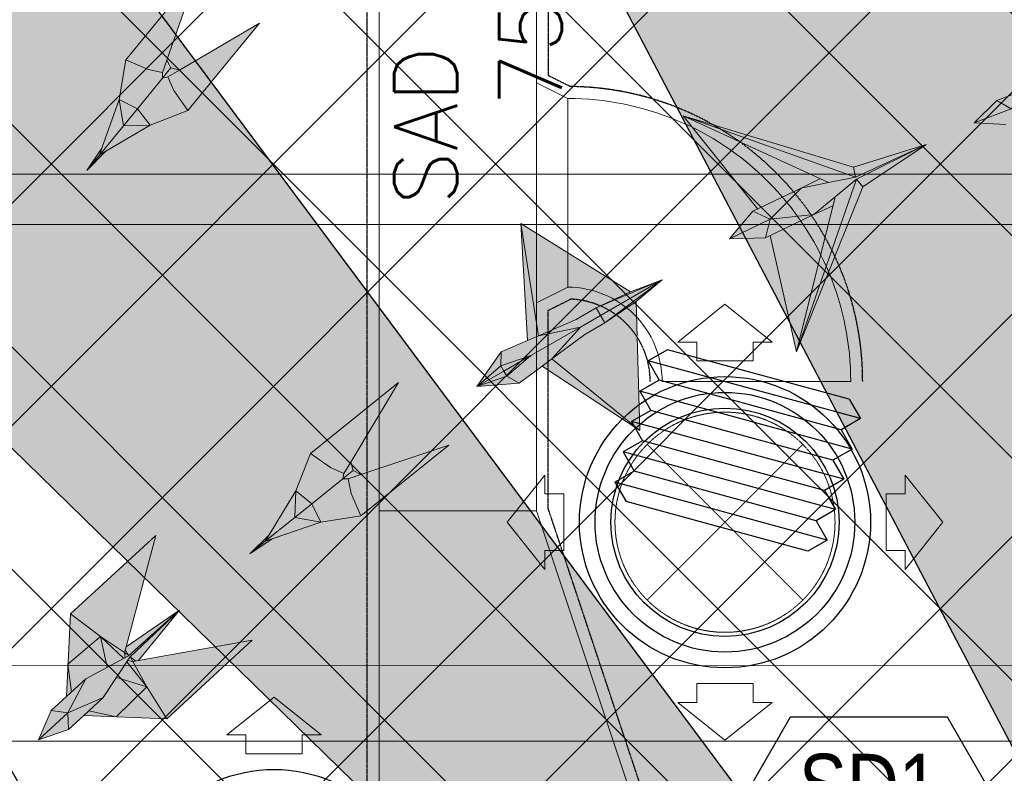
# Model space of a CAD drawing. Header units: millimetres. Extents: x -1435 to 74790, y -2508 to 13830.
# Tile 31 of 95: x 8259 to 9825, y 9108 to 10306. Entities that reach past the tile are written whole.
import ezdxf
from ezdxf.enums import TextEntityAlignment as Align

# ---------------------------------------------------------------- set-up
doc = ezdxf.new("R2010")
doc.units = ezdxf.units.MM
doc.linetypes.add('DASHED', pattern=[0.75, 0.5, -0.25])
doc.linetypes.add('HIDDEN', pattern=[0.375, 0.25, -0.125])
for name, color, linetype, lineweight, true_color in [('A-CEILING-01', 7, 'Continuous', 5, 0xd56ca8), ('A-CEILING-08', 7, 'Continuous', 5, 0xd56ca8), ('ACMV-SA-DUCT', 200, 'Continuous', 20, 0xbf00ff), ('ACMV-SA-FLOW-ARROW', 200, 'Continuous', 20, 0xbf00ff), ('M-MEP-ELLG-LIGHT', 5, 'Continuous', 15, 0x0000ff)]:
    doc.layers.add(name, color=color, linetype=linetype, lineweight=lineweight, true_color=true_color)
for name, color, linetype in [('A-CELING ELEMENT', 1, 'Continuous'), ('ACMV-SA-DUCT-TEXT', 7, 'Continuous'), ('Legend', 7, 'Continuous')]:
    doc.layers.add(name, color=color, linetype=linetype)
doc.layers.add('A-LIGHT', color=1, linetype='Continuous', lineweight=5)
doc.layers.add('S-BEAM', color=12, linetype='Continuous', lineweight=9)
for name, color, linetype, true_color in [('ACMV-DUCT-THERMAL-INT-INS', 9, 'DASHED', 0x808080), ('ACMV-FLEX DUCT', 9, 'Continuous', 0x808080), ('ACMV-GRD', 30, 'Continuous', 0xff7f00), ('RCP LAYOUT', 9, 'Continuous', 0x808080)]:
    doc.layers.add(name, color=color, linetype=linetype, true_color=true_color)
doc.styles.add('Arial Narrow', font='ARIALN.TTF')
doc.styles.get("Standard").update_dxf_attribs({"font": 'arial.ttf'})
pattern_1 = [(45, (0, 0), (19.8873782, 72.9203868), [93.75, -18.75, 0, -18.75])]

# ---------------------------------------------------------------- blocks, each defined once
blk = doc.blocks.new('XR-CP-DS$0$ceiling element 01')
at = {"layer": 'A-CELING ELEMENT', "lineweight": 5, "true_color": 0x808080, "transparency": 33554687}
h = blk.add_hatch(dxfattribs=at)
h.set_pattern_fill('ANSI36', color=8, scale=300)
h.set_pattern_definition(pattern_1)
h.paths.add_polyline_path([(-425629.8, -157750.9, -0.039119), (-425655.9, -157707.5), (-427128.8, -158480.5, 0.039269), (-426963.6, -158744.9)])
h.paths.add_polyline_path([(-427216.5, -158526.6, -0.039231), (-427344.4, -158225.6), (-431924, -159775.1), (-429595.3, -159775.1)])
h.paths.add_polyline_path([(-427146.3, -156679.9, 0.039168), (-427262.3, -156968.3), (-425674.3, -157463.1, -0.03857), (-425655.4, -157416.9)])
h.paths.add_polyline_path([(-425704.2, -155604.7, 0.039168), (-426005.5, -155681.4), (-425472.4, -157256.8, -0.03857), (-425424.2, -157244.1)])
edge = h.paths.add_edge_path()
edge.add_line((-430171.7, -151115.1), (-430279.8, -151115.1))
edge.add_line((-430279.8, -151115.1), (-430279.8, -151215.1))
edge.add_line((-430279.8, -151215.1), (-430479.8, -151215.1))
edge.add_line((-430479.8, -151215.1), (-430479.8, -151115.1))
edge.add_line((-430479.8, -151115.1), (-430629.8, -151115.1))
edge.add_line((-430629.8, -151115.1), (-430629.8, -150665.1))
edge.add_line((-430629.8, -150665.1), (-432321.8, -150665.1))
edge.add_line((-432321.8, -150665.1), (-432321.8, -150772.9))
edge.add_line((-432321.8, -150772.9), (-426859.3, -156104.6))
edge.add_arc((-425365.2, -157562.3), 2087.3, 126.7377, 135.7079, ccw=False)
edge.add_line((-426613.8, -155889.5), (-430171.7, -151115.1))
edge = h.paths.add_edge_path()
edge.add_line((-424199.8, -150665.1), (-424199.8, -151115.1))
edge.add_line((-424199.8, -151115.1), (-424349.8, -151115.1))
edge.add_line((-424349.8, -151115.1), (-424349.8, -151215.1))
edge.add_line((-424349.8, -151215.1), (-424444.6, -151215.1))
edge.add_line((-424444.6, -151215.1), (-425069.6, -155496))
edge.add_arc((-425365.2, -157562.3), 2087.3, 72.8718, 81.8578, ccw=False)
edge.add_line((-424750.5, -155567.5), (-423223, -150665.1))
edge.add_line((-423223, -150665.1), (-424199.8, -150665.1))
h.paths.add_polyline_path([(-424567.7, -153182.9), (-424331.7, -153182.9), (-424331.7, -153418.9), (-424567.7, -153418.9)], flags=16)
h = blk.add_hatch(dxfattribs=at)
h.set_pattern_fill('ANSI36', color=8, scale=300)
h.set_pattern_definition(pattern_1)
h.paths.add_polyline_path([(-426846.1, -159033.2, -0.036239), (-427043, -158804), (-428346.2, -159775.1), (-427588, -159775.1)])
h.paths.add_polyline_path([(-427423.6, -157908.4, -0.039197), (-427452.5, -157582.9), (-432321.8, -157641.9), (-432321.8, -158745.1)])
h.paths.add_polyline_path([(-425674.9, -157660.7, -0.038923), (-425686.3, -157611.6), (-427325.9, -157891.7, 0.039228), (-427250.5, -158193.8)])
h.paths.add_polyline_path([(-425560.1, -157303.4, -0.038492), (-425518.1, -157276.7), (-426291, -155804.1, 0.039154), (-426553.9, -155969.8)])
h.paths.add_polyline_path([(-426337.7, -155715.3, -0.039172), (-426037.7, -155586.2), (-427702.8, -150665.1), (-428988.4, -150665.1)])
h = blk.add_hatch(dxfattribs=at)
h.set_pattern_fill('ANSI36', color=8, scale=200)
h.set_pattern_definition([(45, (0, 0), (13.2582521, 48.6135912), [62.5, -12.5, 0, -12.5])])
h.paths.add_polyline_path([(-427235.6, -156635.7, -0.03916), (-427068.3, -156355.4), (-432321.8, -152634.9), (-432321.8, -154121.3)])
h.paths.add_polyline_path([(-425454.1, -150665.1), (-426550.3, -150665.1), (-425721.8, -155505.6, -0.039276), (-425395.8, -155475.2)])
h.paths.add_polyline_path([(-425690.1, -157561.6, -0.038719), (-425686, -157511.7), (-427331.8, -157271.4, 0.039193), (-427353.2, -157581.7)], flags=17)
h.paths.add_polyline_path([(-425084.2, -155595.8, 0.039193), (-425394.6, -155575.9), (-425374.5, -157239, -0.038719), (-425324.5, -157241.6)], flags=17)
h.paths.add_polyline_path([(-423965.7, -156152.8, 0.996512), (-426776.1, -158963.3), (-425599.9, -157787, -0.900286), (-425184.4, -157294.8), (-424476.2, -156294.7), (-424567.8, -156294.7), (-424567.8, -156058.7), (-424331.8, -156058.7), (-424331.8, -156294.7), (-424476.2, -156294.7), (-425184.4, -157294.8, -0.042192), (-425142, -157329.1)])
h = blk.add_hatch(dxfattribs=at)
h.set_pattern_fill('ANSI36', color=8, scale=300)
h.set_pattern_definition(pattern_1)
h.paths.add_polyline_path([(-432321.8, -155391.8), (-432321.8, -156542.9), (-427430.1, -157257, -0.039171), (-427357.2, -156938.7)])
h.paths.add_polyline_path([(-426787.8, -156174.5, 0.039154), (-426986.9, -156413.1), (-425629.6, -157374.3, -0.038492), (-425597.6, -157336.2)])
h.paths.add_polyline_path([(-424491.1, -155778.6, 0.039227), (-424780.5, -155663.9), (-425275.3, -157251.9, -0.038923), (-425228.3, -157269.8)])
h.paths.add_polyline_path([(-423119.8, -154379.5), (-423119.8, -153004.8), (-424446.3, -155688.1, -0.039269), (-424164.6, -155854.8)])
h.paths.add_polyline_path([(-430497.8, -156058.7), (-430497.8, -156294.7), (-430261.8, -156294.7), (-430261.8, -156058.7)], flags=0)
h.paths.add_polyline_path([(-430497.8, -156058.7), (-430261.8, -156058.7), (-430261.8, -156294.7), (-430497.8, -156294.7)], flags=16)
at = {"layer": 'A-CELING ELEMENT', "color": 8, "lineweight": -3, "true_color": 0x808080}
for points in [[(-426337.7, -155715.3), (-428988.4, -150665.1)], [(-426859.3, -156104.6), (-432321.8, -150772.9)], [(-430171.7, -151115.1), (-426613.8, -155889.5)]]:
    blk.add_lwpolyline(points, dxfattribs=at)
blk = doc.blocks.new('A$Ced31c995')
at = {"layer": 'M-MEP-ELLG-LIGHT', "lineweight": 0, "true_color": 0x808080}
h = blk.add_hatch(color=8, dxfattribs=at)
h.dxf.hatch_style = 1
h.paths.add_polyline_path([(8893.9, -2015.6), (8914.9, -2194.9), (8975.6, -2171.5), (9008.1, -2154.4), (9063.9, -2130.8)])
h.paths.add_polyline_path([(8893.9, -2015.6), (8896.8, -2201.8), (8914.9, -2194.9)])
h.paths.add_polyline_path([(8854.3, -2218.3), (8813.4, -2271.9), (8853, -2240.3)])
h.paths.add_polyline_path([(8853, -2240.3), (8853, -2240.3), (8813.4, -2271.9), (8857.6, -2249.2), (8857.6, -2249.2), (8857.4, -2248.9)])
h.paths.add_polyline_path([(8857.6, -2249.2), (8813.4, -2271.9), (8861.9, -2257.3)])
h.paths.add_polyline_path([(8861.9, -2257.3), (8813.4, -2271.9), (8880.8, -2268.9)])
h.paths.add_polyline_path([(8918.5, -2243.3), (8934.6, -2232.4), (8982, -2183.7), (8901.3, -2225.9), (8861.9, -2257.3), (8880.8, -2268.9)])
h.paths.add_polyline_path([(8901.3, -2225.9), (8857.6, -2249.2), (8861.9, -2257.3), (8861.9, -2257.3)])
h.paths.add_polyline_path([(8901.3, -2225.9), (8853, -2240.3), (8857.4, -2248.9), (8857.6, -2249.2)])
h.paths.add_polyline_path([(8901.3, -2225.9), (8982, -2183.7), (8914.9, -2194.9), (8896.8, -2201.8), (8854.3, -2218.3), (8853, -2240.3), (8853, -2240.3)])
h.paths.add_polyline_path([(8982, -2183.7), (9014.5, -2166.6), (9014.5, -2166.6), (9008.1, -2154.4), (8975.6, -2171.5), (8914.9, -2194.9)], flags=17)
h.paths.add_polyline_path([(9020.9, -2178.8), (9014.5, -2166.6), (9014.5, -2166.6), (8982, -2183.7), (8934.6, -2232.4), (8988.3, -2195.8)], flags=17)
h.paths.add_polyline_path([(9072, -2146.4), (9020.9, -2178.8), (8988.3, -2195.8), (8934.6, -2232.4), (9070, -2351.7)])
h.paths.add_polyline_path([(8934.6, -2232.4), (8918.5, -2243.3), (9070, -2351.7)])
h.paths.add_polyline_path([(9115, -2114), (9014.5, -2166.6), (9020.9, -2178.8)])
h.paths.add_polyline_path([(9115, -2114), (9008.1, -2154.4), (9014.5, -2166.6)])
h.paths.add_polyline_path([(9115, -2114), (9063.9, -2130.8), (9008.1, -2154.4)], flags=17)
h.paths.add_polyline_path([(9115, -2114), (9020.9, -2178.8), (9072, -2146.4)], flags=17)
h.paths.add_polyline_path([(8341.4, -3099), (8227.4, -3237.9), (8262.9, -3253.3), (8286, -3258.4), (8292.9, -3238.4)])
h.paths.add_polyline_path([(8299.3, -3250.7), (8292.9, -3238.4), (8286, -3258.4), (8285.9, -3267.1), (8291.7, -3260)])
h.paths.add_polyline_path([(8312.7, -3254.6), (8299.3, -3250.7), (8291.7, -3260), (8285.9, -3267.1), (8294.4, -3265.3)])
h.paths.add_polyline_path([(8439.9, -3179.8), (8312.7, -3254.6), (8294.4, -3265.3), (8304, -3286.9), (8326, -3318.7)])
h.paths.add_polyline_path([(8304, -3286.9), (8294.4, -3265.3), (8285.9, -3267.1), (8245.9, -3315.8), (8266, -3341.7), (8326, -3318.7)])
h.paths.add_polyline_path([(8285.9, -3267.1), (8286, -3258.4), (8262.9, -3253.3), (8227.4, -3237.9), (8216.7, -3301.2), (8245.9, -3315.8)])
h.paths.add_polyline_path([(8245.9, -3315.8), (8216.7, -3301.2), (8223.8, -3342.8)])
h.paths.add_polyline_path([(8245.9, -3315.8), (8223.8, -3342.8), (8266, -3341.7)])
h.paths.add_polyline_path([(8266, -3341.7), (8223.8, -3342.8), (8185.6, -3389.4), (8195.7, -3383.4)])
h.paths.add_polyline_path([(8216.7, -3301.2), (8189.5, -3378.3), (8185.6, -3389.4), (8223.8, -3342.8)])
h.paths.add_polyline_path([(8185.6, -3389.4), (8189.5, -3378.3), (8165.5, -3413.9)])
h.paths.add_polyline_path([(8195.7, -3383.4), (8185.6, -3389.4), (8165.5, -3413.9)])
h = blk.add_hatch(color=8, dxfattribs=at)
h.dxf.hatch_style = 1
h.paths.add_polyline_path([(9950.9, -3317.5), (9771.5, -3280.2), (9762.2, -3278.3), (9767.9, -3323.9), (9778.6, -3382.9)])
h.paths.add_polyline_path([(9767.9, -3323.9), (9705, -3350.2), (9778.6, -3382.9)])
h.paths.add_polyline_path([(9728.9, -3292.3), (9697.3, -3314.4), (9668.2, -3325.5), (9705, -3350.2), (9767.9, -3323.9)])
h.paths.add_polyline_path([(9753.4, -3275.1), (9728.9, -3292.3), (9767.9, -3323.9)], flags=17)
h.paths.add_polyline_path([(9762.2, -3278.3), (9755.4, -3273.7), (9753.4, -3275.1), (9767.9, -3323.9)], flags=17)
h.paths.add_polyline_path([(9861.8, -3230.2), (9760.6, -3270.1), (9760.5, -3270.1), (9761.5, -3271.5), (9766.8, -3279.2), (9771.5, -3280.2)], flags=17)
h.paths.add_polyline_path([(9761.5, -3271.5), (9762.2, -3278.3), (9766.8, -3279.2)], flags=16)
h.paths.add_polyline_path([(9761.5, -3271.5), (9760.5, -3270.1), (9755.4, -3273.7), (9762.2, -3278.3)], flags=17)
h.paths.add_polyline_path([(9861.8, -3230.2), (9759.5, -3267.4), (9759.5, -3267.4), (9682.8, -3276.2), (9643.4, -3291.2), (9612.7, -3302.8), (9577, -3338.2), (9627.2, -3341), (9657.9, -3329.4), (9697.3, -3314.4), (9728.9, -3292.3), (9753.4, -3275.1), (9755.4, -3273.7), (9760.6, -3270.1)])
h.paths.add_polyline_path([(9870.6, -3105.7), (9698.2, -3171.1), (9729.3, -3222.3), (9755.4, -3260.2), (9761, -3252.6)])
h.paths.add_polyline_path([(9698.2, -3171.1), (9664.8, -3244.3), (9729.3, -3222.3)])
h.paths.add_polyline_path([(9729.3, -3222.3), (9664.8, -3244.3), (9653.7, -3287.3), (9682.8, -3276.2), (9750.8, -3268.4)])
h.paths.add_polyline_path([(9729.3, -3222.3), (9750.8, -3268.4), (9753.3, -3268.1), (9755.4, -3260.2)])
h.paths.add_polyline_path([(9861.8, -3230.2), (9761, -3252.6), (9758.2, -3256.4), (9759.4, -3265.8), (9759.3, -3265.8), (9759.5, -3267.4), (9759.6, -3267.4)], flags=17)
h.paths.add_polyline_path([(9759.3, -3265.8), (9755.4, -3260.2), (9753.3, -3268.1), (9759.5, -3267.4)], flags=17)
h.paths.add_polyline_path([(9758.2, -3256.4), (9755.4, -3260.2), (9759.4, -3265.8)], flags=17)
h.paths.add_polyline_path([(9668.2, -3325.5), (9657.9, -3329.4), (9705, -3350.2)])
h.paths.add_polyline_path([(9664.8, -3244.3), (9643.4, -3291.2), (9653.7, -3287.3)], flags=17)
h = blk.add_hatch(color=8, dxfattribs=at)
h.dxf.hatch_style = 1
h.paths.add_polyline_path([(9114.2, -3327.1), (9232.5, -3475.2), (9301.8, -3442), (9331.6, -3427.1)])
h.paths.add_polyline_path([(9114.2, -3327.1), (9345, -3433.3), (9388, -3424.6), (9388, -3424.5)])
h.paths.add_polyline_path([(9114.2, -3327.1), (9388, -3424.5), (9384.8, -3408.7)], flags=17)
h.paths.add_polyline_path([(9500.7, -3372.5), (9384.8, -3408.7), (9388, -3424.5), (9388.2, -3424.6)], flags=17)
h.paths.add_polyline_path([(9500.7, -3372.5), (9389.6, -3427.5), (9399.8, -3440.1)], flags=17)
h.paths.add_polyline_path([(9389.6, -3427.5), (9500.7, -3372.5), (9388, -3424.7), (9388, -3424.6), (9345, -3433.3), (9301.8, -3442), (9252.2, -3491.6), (9322, -3483.9), (9355.8, -3455.7)])
h.paths.add_polyline_path([(9331.6, -3427.1), (9301.8, -3442), (9345, -3433.3)], flags=17)
h.paths.add_polyline_path([(9301.8, -3442), (9232.5, -3475.2), (9224.8, -3478.9), (9252.2, -3491.6)])
h.paths.add_polyline_path([(9252.2, -3491.6), (9252.2, -3491.6), (9224.8, -3478.9), (9187.6, -3522.5)])
h.paths.add_polyline_path([(9252.2, -3491.6), (9187.6, -3522.5), (9244.9, -3520.9)], flags=17)
h.paths.add_polyline_path([(9322, -3483.9), (9252.2, -3491.6), (9252.2, -3491.6), (9244.9, -3520.9)])
h.paths.add_polyline_path([(9352.2, -3470), (9322, -3483.9), (9252.6, -3517.2), (9294, -3702.2)])
h.paths.add_polyline_path([(9389.6, -3427.5), (9355.8, -3455.7), (9294, -3702.2)], flags=17)
h.paths.add_polyline_path([(9399.8, -3440.1), (9389.6, -3427.5), (9294, -3702.2)])
h.paths.add_polyline_path([(9355.8, -3455.7), (9322, -3483.9), (9352.2, -3470)], flags=17)
h = blk.add_hatch(color=8, dxfattribs=at)
h.dxf.hatch_style = 1
h.paths.add_polyline_path([(8833.6, -3741.2), (8828.9, -3733.2), (8785.7, -3757.6)], flags=17)
h.paths.add_polyline_path([(8852.9, -3752), (8833.6, -3741.2), (8785.7, -3757.6)])
h.paths.add_polyline_path([(8889.6, -3724.9), (8905.2, -3713.3), (8950.6, -3662.8), (8871.7, -3708.2), (8833.6, -3741.2), (8852.9, -3752)])
h.paths.add_polyline_path([(8871.7, -3708.2), (8950.6, -3662.8), (8884.1, -3676.6), (8866.3, -3684.3), (8824.4, -3702.4), (8824, -3724.5)])
h.paths.add_polyline_path([(8824, -3724.5), (8824.4, -3702.4), (8785.7, -3757.6)])
h.paths.add_polyline_path([(8828.9, -3733.2), (8828.9, -3733.2), (8828.7, -3732.9), (8824, -3724.5), (8824, -3724.5), (8785.7, -3757.6)])
h.paths.add_polyline_path([(8871.7, -3708.2), (8824, -3724.5), (8828.7, -3732.9), (8828.9, -3733.2)])
h.paths.add_polyline_path([(8871.7, -3708.2), (8828.9, -3733.2), (8833.6, -3741.2), (8833.6, -3741.2)])
h.paths.add_polyline_path([(9045.2, -3827.2), (8905.2, -3713.3), (8889.6, -3724.9)])
h.paths.add_polyline_path([(8856, -3498.3), (8866.3, -3684.3), (8884.1, -3676.6)])
h.paths.add_polyline_path([(8943.8, -3650.9), (8975.6, -3632.5), (9080.8, -3587.9), (9030.4, -3606.8), (8856, -3498.3), (8884.1, -3676.6)])
h.paths.add_polyline_path([(8982.5, -3644.4), (8982.5, -3644.4), (8975.6, -3632.5), (8943.8, -3650.9), (8884.1, -3676.6), (8950.6, -3662.8)], flags=17)
h.paths.add_polyline_path([(8989.3, -3656.4), (8982.5, -3644.4), (8982.5, -3644.4), (8950.6, -3662.8), (8905.2, -3713.3), (8957.5, -3674.7)])
h.paths.add_polyline_path([(9039.2, -3622), (8989.3, -3656.4), (8957.5, -3674.7), (8905.2, -3713.3), (9045.2, -3827.2)])
h.paths.add_polyline_path([(9080.8, -3587.9), (8982.5, -3644.4), (8989.3, -3656.4)])
h.paths.add_polyline_path([(9080.8, -3587.9), (8975.6, -3632.5), (8982.5, -3644.4)], flags=17)
h.paths.add_polyline_path([(9080.8, -3587.9), (8989.3, -3656.4), (9039.2, -3622)])
h = blk.add_hatch(color=8, dxfattribs=at)
h.dxf.hatch_style = 1
h.paths.add_polyline_path([(8661.4, -3751.2), (8521.3, -3863.7), (8552.9, -3886), (8574.4, -3895.8), (8585.3, -3877.7)])
h.paths.add_polyline_path([(8574.4, -3895.8), (8552.9, -3886), (8521.3, -3863.7), (8497.8, -3923.5), (8523.4, -3943.8), (8572.5, -3904.3)])
h.paths.add_polyline_path([(8589, -3891), (8585.3, -3877.7), (8574.4, -3895.8), (8572.5, -3904.3), (8579.7, -3898.6)])
h.paths.add_polyline_path([(8601.3, -3897.5), (8589, -3891), (8579.7, -3898.6), (8572.5, -3904.3), (8581.2, -3904.3)])
h.paths.add_polyline_path([(8741.2, -3850.5), (8601.3, -3897.5), (8581.2, -3904.3), (8586.1, -3927.4), (8601.1, -3963.1)])
h.paths.add_polyline_path([(8586.1, -3927.4), (8581.2, -3904.3), (8572.5, -3904.3), (8523.4, -3943.8), (8537.7, -3973.2), (8601.1, -3963.1)])
h.paths.add_polyline_path([(8523.4, -3943.8), (8496.1, -3965.6), (8537.7, -3973.2)])
h.paths.add_polyline_path([(8523.4, -3943.8), (8497.8, -3923.5), (8496.1, -3965.6)])
h.paths.add_polyline_path([(8537.7, -3973.2), (8496.1, -3965.6), (8449.2, -4003.3), (8460.3, -3999.5)])
h.paths.add_polyline_path([(8497.8, -3923.5), (8455.3, -3993.3), (8449.2, -4003.3), (8496.1, -3965.6)])
h.paths.add_polyline_path([(8460.3, -3999.5), (8449.2, -4003.3), (8424.5, -4023.2)])
h.paths.add_polyline_path([(8449.2, -4003.3), (8455.3, -3993.3), (8424.5, -4023.2)])
h = blk.add_hatch(color=8, dxfattribs=at)
h.dxf.hatch_style = 1
h.paths.add_polyline_path([(8428.3, -4160.9), (8247.8, -4192.8), (8238.5, -4194.5), (8260.7, -4234.8), (8292.5, -4285.6)])
h.paths.add_polyline_path([(8260.7, -4234.8), (8212, -4282.5), (8292.5, -4285.6)])
h.paths.add_polyline_path([(8212.8, -4219.8), (8191.6, -4252.1), (8168.7, -4273.2), (8212, -4282.5), (8260.7, -4234.8)])
h.paths.add_polyline_path([(8229.1, -4194.9), (8212.8, -4219.8), (8260.7, -4234.8)], flags=17)
h.paths.add_polyline_path([(8238.5, -4194.5), (8230.5, -4192.8), (8229.1, -4194.9), (8260.7, -4234.8)], flags=17)
h.paths.add_polyline_path([(8313.1, -4112.9), (8233.9, -4187.5), (8233.9, -4187.5), (8235.3, -4188.4), (8243.1, -4193.7), (8247.8, -4192.8)], flags=17)
h.paths.add_polyline_path([(8235.3, -4188.4), (8238.5, -4194.5), (8243.1, -4193.7)], flags=16)
h.paths.add_polyline_path([(8235.3, -4188.4), (8233.9, -4187.5), (8230.5, -4192.8), (8238.5, -4194.5)], flags=17)
h.paths.add_polyline_path([(8313.1, -4112.9), (8232, -4185.4), (8232, -4185.4), (8164, -4222), (8133, -4250.5), (8108.8, -4272.7), (8088.7, -4318.9), (8136.4, -4302.8), (8160.6, -4280.6), (8191.6, -4252.1), (8212.8, -4219.8), (8229.1, -4194.9), (8230.5, -4192.8), (8233.9, -4187.5)])
h.paths.add_polyline_path([(8275.1, -3994.1), (8139.3, -4118.7), (8187.2, -4154.7), (8225.4, -4180.3), (8227.9, -4171.1)])
h.paths.add_polyline_path([(8139.3, -4118.7), (8135.4, -4199.1), (8187.2, -4154.7)])
h.paths.add_polyline_path([(8187.2, -4154.7), (8135.4, -4199.1), (8141.1, -4243.1), (8164, -4222), (8224.3, -4189.6)])
h.paths.add_polyline_path([(8187.2, -4154.7), (8224.3, -4189.6), (8226.4, -4188.4), (8225.4, -4180.3)])
h.paths.add_polyline_path([(8313.1, -4112.9), (8227.9, -4171.1), (8226.6, -4175.7), (8231.2, -4184), (8231.2, -4183.9), (8232, -4185.4), (8232, -4185.4)], flags=17)
h.paths.add_polyline_path([(8231.2, -4183.9), (8225.4, -4180.3), (8226.4, -4188.4), (8232, -4185.4)], flags=17)
h.paths.add_polyline_path([(8226.6, -4175.7), (8225.4, -4180.3), (8231.2, -4184)], flags=17)
h.paths.add_polyline_path([(8168.7, -4273.2), (8160.6, -4280.6), (8212, -4282.5)])
h.paths.add_polyline_path([(8135.4, -4199.1), (8133, -4250.5), (8141.1, -4243.1)], flags=17)
at = {"layer": 'M-MEP-ELLG-LIGHT', "color": 8, "lineweight": 0, "true_color": 0x808080}
for p, q in [((8341.4, -3099), (8227.4, -3237.9)), ((8292.9, -3238.4), (8341.4, -3099)), ((8439.9, -3179.8), (8312.7, -3254.6)), ((8326, -3318.7), (8439.9, -3179.8)), ((8227.4, -3237.9), (8216.7, -3301.2)), ((8262.9, -3253.3), (8227.4, -3237.9)), ((8292.9, -3238.4), (8286, -3258.4)), ((8299.3, -3250.7), (8292.9, -3238.4)), ((8286, -3258.4), (8262.9, -3253.3)), ((8291.7, -3260), (8299.3, -3250.7)), ((8312.7, -3254.6), (8294.4, -3265.3)), ((8312.7, -3254.6), (8299.3, -3250.7)), ((8245.9, -3315.8), (8285.9, -3267.1)), ((8285.9, -3267.1), (8286, -3258.4)), ((8285.9, -3267.1), (8291.7, -3260)), ((8294.4, -3265.3), (8285.9, -3267.1)), ((8304, -3286.9), (8294.4, -3265.3)), ((8326, -3318.7), (8304, -3286.9)), ((8216.7, -3301.2), (8189.5, -3378.3)), ((8245.9, -3315.8), (8216.7, -3301.2)), ((8216.7, -3301.2), (8223.8, -3342.8)), ((9612.7, -3302.8), (9577, -3338.2)), ((9643.4, -3291.2), (9612.7, -3302.8)), ((8223.8, -3342.8), (8245.9, -3315.8)), ((8266, -3341.7), (8245.9, -3315.8)), ((8266, -3341.7), (8326, -3318.7)), ((9232.5, -3475.2), (9114.2, -3327.1)), ((9114.2, -3327.1), (9384.8, -3408.7)), ((9345, -3433.3), (9114.2, -3327.1)), ((9114.2, -3327.1), (9388.2, -3424.6)), ((8185.6, -3389.4), (8223.8, -3342.8)), ((8195.7, -3383.4), (8266, -3341.7)), ((8223.8, -3342.8), (8266, -3341.7)), ((9577, -3338.2), (9627.2, -3341)), ((8165.5, -3413.9), (8189.5, -3378.3)), ((8189.5, -3378.3), (8185.6, -3389.4)), ((9384.8, -3408.7), (9500.7, -3372.5)), ((9388.2, -3424.6), (9500.7, -3372.5)), ((9500.7, -3372.5), (9389.6, -3427.5)), ((9500.7, -3372.5), (9399.8, -3440.1)), ((8195.7, -3383.4), (8165.5, -3413.9)), ((8165.5, -3413.9), (8185.6, -3389.4)), ((8185.6, -3389.4), (8195.7, -3383.4)), ((9384.8, -3408.7), (9388, -3424.6)), ((9389.6, -3427.5), (9294, -3702.2)), ((9331.6, -3427.1), (9301.8, -3442)), ((9388, -3424.6), (9345, -3433.3)), ((9389.6, -3427.5), (9355.8, -3455.7)), ((9399.8, -3440.1), (9389.6, -3427.5)), ((9301.8, -3442), (9224.8, -3478.9)), ((9252.2, -3491.6), (9301.8, -3442)), ((9399.8, -3440.1), (9294, -3702.2)), ((9301.8, -3442), (9345, -3433.3)), ((9294, -3702.2), (9355.8, -3455.7)), ((9355.8, -3455.7), (9322, -3483.9)), ((9322, -3483.9), (9352.2, -3470)), ((9224.8, -3478.9), (9187.6, -3522.5)), ((9187.6, -3522.5), (9252.2, -3491.6)), ((9224.8, -3478.9), (9252.2, -3491.6)), ((9244.9, -3520.9), (9322, -3483.9)), ((9252.2, -3491.6), (9244.9, -3520.9)), ((9322, -3483.9), (9252.2, -3491.6)), ((9030.4, -3606.8), (8856, -3498.3)), ((8856, -3498.3), (8866.3, -3684.3)), ((8884.1, -3676.6), (8856, -3498.3)), ((9187.6, -3522.5), (9244.9, -3520.9)), ((9294, -3702.2), (9252.6, -3517.2)), ((9080.8, -3587.9), (8975.6, -3632.5)), ((8982.5, -3644.4), (9080.8, -3587.9)), ((9080.8, -3587.9), (8989.3, -3656.4)), ((9080.8, -3587.9), (9030.4, -3606.8)), ((9039.2, -3622), (9080.8, -3587.9)), ((9030.4, -3606.8), (8975.6, -3632.5)), ((8975.6, -3632.5), (8943.8, -3650.9)), ((8975.6, -3632.5), (8989.3, -3656.4)), ((8989.3, -3656.4), (9039.2, -3622)), ((9045.2, -3827.2), (9039.2, -3622)), ((8950.6, -3662.8), (8982.5, -3644.4)), ((8871.7, -3708.2), (8950.6, -3662.8)), ((8943.8, -3650.9), (8884.1, -3676.6)), ((8884.1, -3676.6), (8950.6, -3662.8)), ((8950.6, -3662.8), (8905.2, -3713.3)), ((8989.3, -3656.4), (8957.5, -3674.7)), ((8866.3, -3684.3), (8884.1, -3676.6)), ((8957.5, -3674.7), (8905.2, -3713.3)), ((8866.3, -3684.3), (8824.4, -3702.4)), ((8824.4, -3702.4), (8785.7, -3757.6)), ((8828.9, -3733.2), (8871.7, -3708.2)), ((8852.9, -3752), (8889.6, -3724.9)), ((8905.2, -3713.3), (8889.6, -3724.9)), ((8889.6, -3724.9), (9045.2, -3827.2)), ((8905.2, -3713.3), (9045.2, -3827.2)), ((8785.7, -3757.6), (8828.9, -3733.2)), ((8661.4, -3751.2), (8521.3, -3863.7)), ((8585.3, -3877.7), (8661.4, -3751.2)), ((8785.7, -3757.6), (8852.9, -3752)), ((8601.1, -3963.1), (8741.2, -3850.5)), ((8741.2, -3850.5), (8601.3, -3897.5)), ((8521.3, -3863.7), (8497.8, -3923.5)), ((8552.9, -3886), (8521.3, -3863.7)), ((8585.3, -3877.7), (8574.4, -3895.8)), ((8589, -3891), (8585.3, -3877.7)), ((8574.4, -3895.8), (8552.9, -3886)), ((8572.5, -3904.3), (8574.4, -3895.8)), ((8572.5, -3904.3), (8579.7, -3898.6)), ((8579.7, -3898.6), (8589, -3891)), ((8601.3, -3897.5), (8581.2, -3904.3)), ((8601.3, -3897.5), (8589, -3891)), ((8523.4, -3943.8), (8572.5, -3904.3)), ((8581.2, -3904.3), (8572.5, -3904.3)), ((8586.1, -3927.4), (8581.2, -3904.3)), ((8497.8, -3923.5), (8455.3, -3993.3)), ((8497.8, -3923.5), (8496.1, -3965.6)), ((8523.4, -3943.8), (8497.8, -3923.5)), ((8601.1, -3963.1), (8586.1, -3927.4)), ((8496.1, -3965.6), (8523.4, -3943.8)), ((8537.7, -3973.2), (8523.4, -3943.8)), ((8449.2, -4003.3), (8496.1, -3965.6)), ((8460.3, -3999.5), (8537.7, -3973.2)), ((8496.1, -3965.6), (8537.7, -3973.2)), ((8537.7, -3973.2), (8601.1, -3963.1)), ((8424.5, -4023.2), (8455.3, -3993.3)), ((8455.3, -3993.3), (8449.2, -4003.3)), ((8275.1, -3994.1), (8139.3, -4118.7)), ((8227.9, -4171.1), (8275.1, -3994.1)), ((8460.3, -3999.5), (8424.5, -4023.2)), ((8424.5, -4023.2), (8449.2, -4003.3)), ((8449.2, -4003.3), (8460.3, -3999.5)), ((8139.3, -4118.7), (8133, -4250.5)), ((8139.3, -4118.7), (8187.2, -4154.7)), ((8313.1, -4112.9), (8227.9, -4171.1)), ((8232, -4185.4), (8313.1, -4112.9)), ((8313.1, -4112.9), (8233.9, -4187.5)), ((8247.8, -4192.8), (8313.1, -4112.9)), ((8135.4, -4199.1), (8187.2, -4154.7)), ((8187.2, -4154.7), (8225.4, -4180.3)), ((8187.2, -4154.7), (8224.3, -4189.6)), ((8187.2, -4154.7), (8198, -4203.7)), ((8428.3, -4160.9), (8247.8, -4192.8)), ((8292.5, -4285.6), (8428.3, -4160.9)), ((8225.4, -4180.3), (8227.9, -4171.1)), ((8226.4, -4188.4), (8225.4, -4180.3)), ((8225.4, -4180.3), (8231.2, -4183.9)), ((8231.2, -4183.9), (8226.6, -4175.7)), ((8164, -4222), (8232, -4185.4)), ((8233.9, -4187.5), (8191.6, -4252.1)), ((8229.1, -4194.9), (8260.7, -4234.8)), ((8230.5, -4192.8), (8238.5, -4194.5)), ((8231.2, -4183.9), (8232, -4185.4)), ((8235.3, -4188.4), (8233.9, -4187.5)), ((8238.5, -4194.5), (8235.3, -4188.4)), ((8235.3, -4188.4), (8243.1, -4193.7)), ((8238.5, -4194.5), (8247.8, -4192.8)), ((8260.7, -4234.8), (8238.5, -4194.5)), ((8141.1, -4243.1), (8135.4, -4199.1)), ((8133, -4250.5), (8164, -4222)), ((8135, -4276.4), (8164, -4222)), ((8212.8, -4219.8), (8260.7, -4234.8)), ((8260.7, -4234.8), (8212, -4282.5)), ((8292.5, -4285.6), (8260.7, -4234.8)), ((8133, -4250.5), (8108.8, -4272.7)), ((8191.6, -4252.1), (8135, -4276.4)), ((8191.6, -4252.1), (8160.6, -4280.6)), ((8108.8, -4272.7), (8088.7, -4318.9)), ((8108.8, -4272.7), (8135, -4276.4)), ((8212, -4282.5), (8168.7, -4273.2)), ((8088.7, -4318.9), (8135, -4276.4)), ((8135, -4276.4), (8136.4, -4302.8)), ((8136.4, -4302.8), (8160.6, -4280.6)), ((8160.6, -4280.6), (8292.5, -4285.6)), ((8088.7, -4318.9), (8136.4, -4302.8))]:
    blk.add_line(p, q, dxfattribs=at)
for points in [[(9612.7, -3302.8), (9635.7, -3315.9), (9682.8, -3276.2)], [(9577, -3338.2), (9635.7, -3315.9)], [(8785.7, -3757.6), (8824, -3724.5), (8871.7, -3708.2), (8833.6, -3741.2), (8785.7, -3757.6)], [(8852.9, -3752), (8833.6, -3741.2), (8828.7, -3732.9), (8824, -3724.5), (8824.4, -3702.4)]]:
    blk.add_lwpolyline(points, dxfattribs=at)
blk = doc.blocks.new('A$C256bf26b')
at = {"layer": 'A-CEILING-01', "true_color": 0x808080}
h = blk.add_hatch(dxfattribs=at)
h.set_pattern_fill('ANSI37', color=8, scale=2000)
h.set_pattern_definition([(45, (0, 0), (-176.7767, 176.7767), []), (135, (0, 0), (-176.7767, -176.7767), [])])
edge = h.paths.add_edge_path()
edge.add_line((17350, 13380), (12020, 13380))
edge.add_line((12020, 13380), (12020, 13280))
edge.add_line((12020, 13280), (11820, 13280))
edge.add_line((11820, 13280), (11820, 13380))
edge.add_line((11820, 13380), (6090, 13380))
edge.add_line((6090, 13380), (6090, 13280))
edge.add_line((6090, 13280), (5890, 13280))
edge.add_line((5890, 13280), (5890, 13380))
edge.add_line((5890, 13380), (350, 13380))
edge.add_line((350, 13380), (200, 13380))
edge.add_line((200, 13380), (200, 4520))
edge.add_line((200, 4520), (650, 4520))
edge.add_line((650, 4520), (650, 4220))
edge.add_line((650, 4220), (200, 4220))
edge.add_line((200, 4220), (200, 3270))
edge.add_line((200, 3270), (3945, 3270))
edge.add_line((3945, 3270), (3945, 3920))
edge.add_line((3945, 3920), (6135, 3920))
edge.add_line((6135, 3920), (6135, 3270))
edge.add_line((6135, 3270), (9805, 3270))
edge.add_line((9805, 3270), (9805, 3070))
edge.add_line((9805, 3070), (10125.7, 3070))
edge.add_line((10125.7, 3070), (10125.7, 3423))
edge.add_line((10125.7, 3423), (11242.1, 4539.4))
edge.add_line((11242.1, 4539.4), (10770.1, 5011.3))
edge.add_line((10770.1, 5011.3), (11904.4, 6145.6))
edge.add_line((11904.4, 6145.6), (14298.8, 8540))
edge.add_line((14298.8, 8540), (14450, 8540))
edge.add_line((14450, 8540), (14450, 9620))
edge.add_line((14450, 9620), (14450, 12330))
edge.add_arc((15200, 12330), 750, 90, 180, ccw=False)
edge.add_line((15200, 13080), (17350, 13080))
edge.add_line((17350, 13080), (17350, 13380))
h.paths.add_polyline_path([(5890.1, 11294.2), (6090.1, 11294.2), (6090.1, 11094.2), (5890.1, 11094.2)], flags=16)
h.paths.add_polyline_path([(5890.1, 9330), (6090.1, 9330), (6090.1, 9130), (5890.1, 9130)], flags=16)
h.paths.add_polyline_path([(5890, 8418.4), (6090, 8418.4), (6090, 8218.4), (5890, 8218.4)], flags=16)
h.paths.add_polyline_path([(5890, 6030), (6090, 6030), (6090, 5830), (5890, 5830)], flags=16)
h.paths.add_polyline_path([(11820, 8418.4), (12020, 8418.4), (12020, 8218.4), (11820, 8218.4)], flags=16)
h.paths.add_polyline_path([(11820, 9330), (12020, 9330), (12020, 9130), (11820, 9130)], flags=16)
h.paths.add_polyline_path([(11820.1, 11294.2), (12020.1, 11294.2), (12020.1, 11094.2), (11820.1, 11094.2)], flags=16)
at = {"layer": 'A-CEILING-08', "color": 8, "lineweight": 0, "true_color": 0x808080}
blk.add_blockref('XR-CP-DS$0$ceiling element 01', (436369.8, 164495.1), dxfattribs=at)
at = {"layer": 'A-LIGHT', "color": 8, "true_color": 0x808080}
blk.add_blockref('A$Ced31c995', (200, 13480), dxfattribs=at)
blk = doc.blocks.new('SA-RCD-350')
at = {"layer": 'ACMV-GRD'}
for radius in [231.5, 206.5, 181.5]:
    blk.add_circle((0, 0), radius, dxfattribs=at)
at = {"layer": 'ACMV-SA-DUCT', "linetype": 'HIDDEN'}
for p, q in [((-123.7, 123.7), (123.7, -123.7)), ((123.7, 123.7), (-123.7, -123.7))]:
    blk.add_line(p, q, dxfattribs=at)
blk.add_circle((0, 0), 175, dxfattribs=at)
at = {"layer": 'ACMV-SA-FLOW-ARROW'}
for points in [[(0, 346.5), (-75, 286.5), (-45, 286.5), (-45, 256.5), (45, 256.5), (45, 286.5), (75, 286.5), (0, 346.5)], [(-346.5, 0), (-286.5, 75), (-286.5, 45), (-256.5, 45), (-256.5, -45), (-286.5, -45), (-286.5, -75), (-346.5, 0)], [(346.5, 0), (286.5, 75), (286.5, 45), (256.5, 45), (256.5, -45), (286.5, -45), (286.5, -75), (346.5, 0)], [(0, -346.5), (-75, -286.5), (-45, -286.5), (-45, -256.5), (45, -256.5), (45, -286.5), (75, -286.5), (0, -346.5)]]:
    blk.add_lwpolyline(points, dxfattribs=at)
blk = doc.blocks.new('DIAL-LT-NDE-ZZ-M3-S-201_rvt-7-RCP-Store 04 at Node L5 Level')
at = {"layer": 'S-BEAM', "color": 7}
for p, q in [((-513355.3, 152465), (-511460.3, 152465)), ((-513355.3, 152465), (-511460.3, 152465)), ((-511460.3, 152385), (-513355.3, 152385)), ((-511460.3, 152385), (-513355.3, 152385)), ((-515274.2, 151683.8), (-509547.3, 151683.6)), ((-515274.2, 151683.8), (-509547.3, 151683.6)), ((-509547.3, 151563.6), (-515274.2, 151563.8)), ((-509547.3, 151563.6), (-515274.2, 151563.8))]:
    blk.add_line(p, q, dxfattribs=at)
blk = doc.blocks.new('A$Cbdc54e46')
at = {"color": 180, "lineweight": 5}
blk.add_blockref('DIAL-LT-NDE-ZZ-M3-S-201_rvt-7-RCP-Store 04 at Node L5 Level', (503662, -156234.9), dxfattribs=at)
blk = doc.blocks.new('A$Cf662d679')
blk.add_blockref('A$Cbdc54e46', (0, 0))
blk = doc.blocks.new('FC300')
at = {"layer": 'ACMV-FLEX DUCT'}
for p, q in [((-50, 150), (-25, 175)), ((-25, 175), (-25, -175)), ((-25, 175), (0, 150)), ((-50, 150), (-50, -150)), ((0, 150), (0, -150)), ((-50, -150), (-25, -175)), ((-25, -175), (0, -150))]:
    blk.add_line(p, q, dxfattribs=at)
blk = doc.blocks.new('AIR Terminal Tag')
at = {"layer": 'Legend'}
blk.add_line((-250, 0), (250, 0), dxfattribs=at)
blk.add_lwpolyline([(-125, 216.5), (-250, 0), (-125, -216.5), (125, -216.5), (250, 0), (125, 216.5)], close=True, dxfattribs=at)
at = {"layer": 'Legend', "style": 'Arial Narrow'}
for tag, p in [('AIR_TERMINAL_TYPE_NUMBER', (0, 108.3)), ('CFM', (0, -108.3))]:
    blk.add_attdef(tag, text='', height=100, dxfattribs=at).set_placement(p, align=Align.MIDDLE_CENTER)

msp = doc.modelspace()

# ---------------------------------------------------------------- linework, layer by layer
at = {"layer": 'ACMV-DUCT-THERMAL-INT-INS'}
for points in [[(8772, 11024.7), (8811.5, 11044.4), (8811.5, 11094.4), (9099.5, 11094.4), (9099.5, 10217.2), (9135, 10199.5, -0.411388), (9599.5, 9730.5)], [(10266.8, 5813.8), (10266.8, 5546.1), (10249, 5510.6), (9879.7, 5510.6), (9429.5, 5460.6, -0.412555), (9249.5, 5641.6), (9249.5, 9078.1), (9099.5, 9528.1), (9099.5, 9843.7), (9134.8, 9861.4, -0.404538), (9261.5, 9730.5, -0.404538)]]:
    msp.add_lwpolyline(points, format="xyb", dxfattribs=at)
msp.add_lwpolyline([(8772, 8889.3), (8811.5, 8909), (8811.5, 10670.9), (8772, 10690.7)], dxfattribs=at)
at = {"layer": 'ACMV-SA-DUCT'}
for points in [[(8830.5, 11075.4), (9080.5, 11075.4), (9080.5, 9525), (8830.5, 9525)], [(9130.5, 10180.5), (9130.5, 9880.5), (9080.5, 9855.5), (9080.5, 10205.5)], [(9080.5, 9525), (8830.5, 9525), (8830.5, 9075), (9230.5, 9075)]]:
    msp.add_lwpolyline(points, close=True, dxfattribs=at)
msp.add_lwpolyline([(9580.5, 9730.5, 0.414214), (9130.5, 10180.5), (9130.5, 9880.5, -0.414214), (9280.5, 9730.5)], format="xyb", close=True, dxfattribs=at)

# ---------------------------------------------------------------- block references
msp.add_blockref('A$Cf662d679', (17700, 13830))
at = {"layer": 'ACMV-GRD'}
for p in [(9380.5, 9506.8), (8663.2, 8882.3)]:
    msp.add_blockref('SA-RCD-350', p, dxfattribs=at)
at = {"layer": 'ACMV-SA-DUCT', "rotation": 254.7590551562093}
for p in [(9420.4, 9693.4), (9407.2, 9645.1), (9394.1, 9596.9), (9380.9, 9548.7), (9367.8, 9500.4)]:
    msp.add_blockref('FC300', p, dxfattribs=at)
at = {"layer": 'Legend'}
for p in [(8054.3, 10510.3), (8054.3, 9009.9), (9609.4, 8980.3)]:
    msp.add_blockref('AIR Terminal Tag', p, dxfattribs=at).add_auto_attribs({'CFM': '375', 'AIR_TERMINAL_TYPE_NUMBER': 'SD1'})
at = {"layer": 'RCP LAYOUT'}
msp.add_blockref('A$C256bf26b', (0, 0), dxfattribs=at)

# ---------------------------------------------------------------- texts
at = {"layer": 'ACMV-SA-DUCT-TEXT', "insert": (8987.8, 10465.3), "char_height": 100, "attachment_point": 5, "rotation": 90}
msp.add_mtext_dynamic_manual_height_columns('\\pxt7;{\\Fromans|c0;SAD 250x350\\P\\ptz;750 CFM}', width=1639.938, gutter_width=1, heights=[0], dxfattribs=at)

doc.saveas('drawing.dxf')
